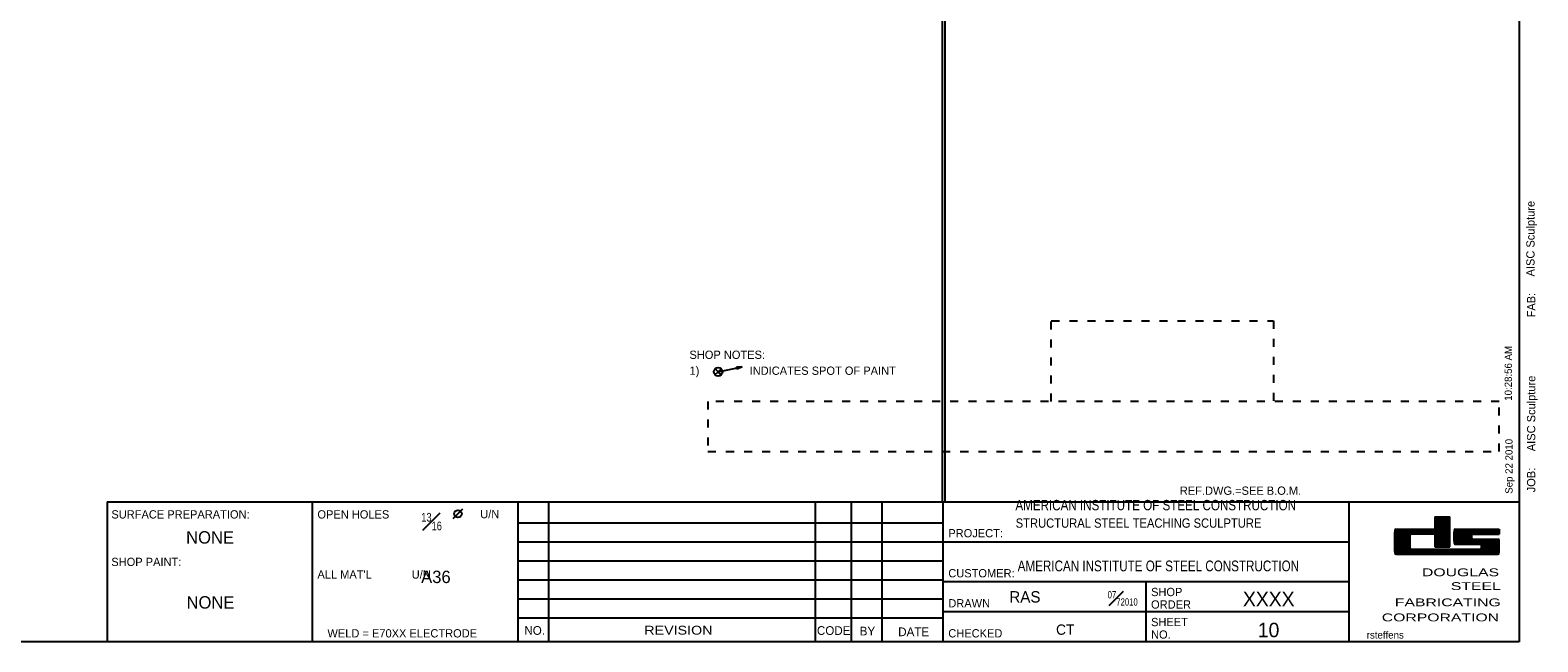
# Model space of a CAD drawing. Header units: inches. Extents: x -17.2 to 17.5, y -11.2 to 11.2.
# Tile 2 of 3: x -1.3 to 17.5, y -11.2 to -3.6. Entities that reach past the tile are written whole.
import ezdxf
from ezdxf.enums import TextEntityAlignment as Align

# ---------------------------------------------------------------- set-up
doc = ezdxf.new("R2010")
doc.units = ezdxf.units.IN
doc.header["$LTSCALE"] = 2.5
doc.header["$MEASUREMENT"] = 0
doc.linetypes.add('SDS2_3', pattern=[0.05, 0, -0.05])
doc.layers.add('Layer_0', color=7, linetype='Continuous')
doc.styles.add('MTextWidth', font='txt', dxfattribs={"width": 0.8, "height": 0.2})

msp = doc.modelspace()

# ---------------------------------------------------------------- linework, layer by layer
at = {"layer": 'Layer_0', "color": 2, "linetype": 'Continuous'}
for p, q in [((17.25, 11.25), (17.25, -11.25)), ((10.048, 10.837), (10.048, -9.5)), ((10.08, 10.837), (10.08, -9.5)), ((-0.375, -9.5), (-0.375, -11.25)), ((-0.375, -9.5), (17.25, -9.5)), ((2.188, -11.25), (2.188, -9.5)), ((4.75, -9.5), (4.75, -11.25)), ((10.062, -11.25), (10.062, -9.5)), ((15.125, -9.5), (15.125, -11.25)), ((16.198, -9.688), (16.385, -9.688)), ((16.198, -9.728), (16.385, -9.728)), ((16.198, -9.768), (16.385, -9.768)), ((15.698, -9.888), (16.198, -9.888)), ((15.698, -9.928), (15.885, -9.928)), ((15.698, -9.968), (15.882, -9.968)), ((15.714, -9.844), (16.198, -9.844)), ((16.198, -9.808), (16.385, -9.808)), ((16.198, -9.848), (16.385, -9.848)), ((16.198, -9.928), (16.385, -9.928)), ((16.198, -9.968), (16.385, -9.968)), ((16.438, -9.928), (16.656, -9.928)), ((16.438, -9.968), (16.656, -9.968)), ((16.453, -9.844), (17, -9.844)), ((16.672, -9.906), (17, -9.906)), ((16.672, -9.969), (16.984, -9.969)), ((15.698, -10.008), (15.882, -10.008)), ((15.698, -10.048), (15.882, -10.048)), ((15.698, -10.088), (15.885, -10.088)), ((15.698, -10.128), (17, -10.128)), ((15.714, -10.156), (16.984, -10.156)), ((15.901, -10.094), (16.766, -10.094)), ((16.198, -10.008), (16.385, -10.008)), ((16.198, -10.048), (16.385, -10.048)), ((16.198, -10.062), (16.385, -10.062)), ((16.438, -10.008), (17, -10.008)), ((16.453, -10.031), (16.766, -10.031)), ((16.781, -10.048), (17, -10.048)), ((16.781, -10.088), (17, -10.088)), ((4.75, -10.95), (10.064, -10.95)), ((17.25, -11.25), (-17.25, -11.25))]:
    msp.add_line(p, q, dxfattribs=at)
at = {"layer": 'Layer_0', "color": 6, "linetype": 'SDS2_3'}
for p, q in [((11.411, -8.25), (11.411, -7.241)), ((11.411, -7.241), (14.186, -7.241)), ((14.186, -7.241), (14.186, -8.25)), ((7.125, -8.25), (7.125, -8.875)), ((17, -8.25), (7.125, -8.25)), ((17, -8.875), (17, -8.25)), ((7.125, -8.875), (17, -8.875))]:
    msp.add_line(p, q, dxfattribs=at)
at = {"layer": 'Layer_0', "color": 1, "linetype": 'Continuous'}
for p, q in [((7.21, -7.915), (7.252, -7.879)), ((7.252, -7.879), (7.216, -7.837)), ((7.252, -7.879), (7.552, -7.817)), ((7.252, -7.879), (7.294, -7.844)), ((7.287, -7.921), (7.252, -7.879)), ((7.488, -7.845), (7.482, -7.816)), ((7.482, -7.816), (7.552, -7.817)), ((7.552, -7.817), (7.488, -7.845)), ((7.552, -7.817), (7.552, -7.817)), ((4.004, -9.652), (4.066, -9.59)), ((5.134, -9.5), (5.134, -11.25)), ((8.463, -9.5), (8.463, -11.25)), ((8.911, -9.5), (8.911, -11.25)), ((9.296, -9.5), (9.296, -11.25)), ((4.004, -9.652), (3.941, -9.715)), ((4.75, -9.762), (10.064, -9.762)), ((4.75, -10), (10.064, -10)), ((10.062, -10), (15.125, -10)), ((4.75, -10.238), (10.064, -10.238)), ((4.75, -10.475), (10.064, -10.475)), ((15.125, -10.5), (10.062, -10.5)), ((12.594, -11.25), (12.594, -10.5)), ((4.75, -10.712), (10.064, -10.712)), ((15.125, -10.875), (10.062, -10.875))]:
    msp.add_line(p, q, dxfattribs=at)
at = {"layer": 'Layer_0', "color": 5, "linetype": 'Continuous'}
for p, q in [((16.198, -9.688), (16.198, -9.844)), ((16.198, -9.708), (16.385, -9.708)), ((16.198, -9.748), (16.385, -9.748)), ((16.385, -10.062), (16.385, -9.688)), ((15.698, -9.868), (16.385, -9.868)), ((15.698, -9.908), (15.885, -9.908)), ((15.698, -9.948), (15.882, -9.948)), ((16.198, -9.906), (15.901, -9.906)), ((16.198, -9.788), (16.385, -9.788)), ((16.198, -9.828), (16.385, -9.828)), ((16.198, -9.888), (16.385, -9.888)), ((16.198, -9.888), (16.385, -9.888)), ((16.198, -9.906), (16.198, -10.062)), ((16.198, -9.908), (16.385, -9.908)), ((16.198, -9.948), (16.385, -9.948)), ((16.438, -9.908), (16.659, -9.908)), ((16.438, -9.948), (16.656, -9.948)), ((17, -9.844), (17, -9.906)), ((15.698, -9.988), (15.882, -9.988)), ((15.698, -10.028), (15.882, -10.028)), ((15.698, -10.068), (15.885, -10.068)), ((15.698, -10.108), (17, -10.108)), ((15.708, -10.148), (16.992, -10.148)), ((16.198, -9.988), (16.385, -9.988)), ((16.198, -10.028), (16.385, -10.028)), ((16.438, -9.988), (17, -9.988)), ((16.45, -10.028), (17, -10.028)), ((16.781, -10.068), (17, -10.068))]:
    msp.add_line(p, q, dxfattribs=at)
at = {"layer": 'Layer_0', "color": 3, "linetype": 'Continuous'}
for p, q in [((16.438, -9.863), (17, -9.863)), ((16.438, -9.888), (17, -9.888))]:
    msp.add_line(p, q, dxfattribs=at)
at = {"layer": 'Layer_0', "color": 1, "linetype": 'Continuous'}
for centre, radius in [((7.252, -7.879), 0.0547), ((4.004, -9.652), 0.0469)]:
    msp.add_circle(centre, radius, dxfattribs=at)
at = {"layer": 'Layer_0', "color": 3, "linetype": 'Continuous'}
for centre, radius, start, end in [((17.693, -10), 2, 175.9681, 184.0319), ((15.714, -9.859), 0.0156, 90, 180), ((17.884, -10), 2, 177.7613, 182.2387), ((15.901, -9.922), 0.0156, 90, 180), ((18.436, -9.938), 2, 177.7613, 182.2387), ((16.453, -9.859), 0.0156, 90, 180), ((16.672, -9.922), 0.0156, 90, 180), ((18.656, -9.938), 2, 179.5524, 180.4476), ((16.672, -9.953), 0.0156, 180, 270), ((16.984, -9.984), 0.0156, 0, 90), ((15.714, -10.141), 0.0156, 180, 270), ((15.901, -10.078), 0.0156, 180, 270), ((16.453, -10.016), 0.0156, 180, 270), ((16.766, -10.047), 0.0156, 0, 90), ((16.766, -10.078), 0.0156, 270, 0), ((14.781, -10.062), 2, 359.5524, 0.4476), ((16.984, -10.141), 0.0156, 270, 0), ((15.002, -10.062), 2, 357.7613, 2.2387)]:
    msp.add_arc(centre, radius, start, end, dxfattribs=at)

# ---------------------------------------------------------------- texts
at = {"layer": 'Layer_0', "color": 1, "linetype": 'Continuous'}
for s, height, p in [('AISC Sculpture', 0.10322, (17.443, -6.688)), ('FAB:', 0.1032, (17.452, -7.199)), ('10:28:56 AM', 0.09032, (17.16, -8.24)), ('AISC Sculpture', 0.10322, (17.452, -8.87)), ('Sep 22 2010', 0.09032, (17.168, -9.401)), ('JOB:', 0.1032, (17.452, -9.383))]:
    msp.add_text(s, height=height, rotation=90, dxfattribs=at).set_placement(p)
at = {"layer": 'Layer_0', "color": 2, "linetype": 'Continuous'}
for s, height, p in [('SHOP NOTES:', 0.10322, (6.894, -7.717)), ('1)', 0.1032, (6.895, -7.916)), ('INDICATES SPOT OF PAINT', 0.10322, (7.645, -7.916)), ('REF.DWG.=SEE B.O.M.', 0.10322, (13.015, -9.414)), ('U/N', 0.1032, (4.282, -9.707)), ('SURFACE PREPARATION:', 0.10322, (-0.322, -9.71)), ('OPEN HOLES', 0.1032, (2.25, -9.71)), ('PROJECT:', 0.1032, (10.125, -9.945)), ('SHOP PAINT:', 0.10322, (-0.323, -10.303)), ("ALL MAT'L             U/N", 0.10322, (2.25, -10.46)), ('CUSTOMER:', 0.1032, (10.125, -10.445)), ('DRAWN', 0.1032, (10.125, -10.82)), ('RAS', 0.1419, (10.886, -10.759)), ('SHOP', 0.1032, (12.656, -10.679)), ('ORDER', 0.1032, (12.656, -10.835)), ('WELD = E70XX ELECTRODE', 0.10322, (2.375, -11.195)), ('CODE', 0.1084, (8.485, -11.163)), ('BY', 0.1084, (9.019, -11.17)), ('CHECKED', 0.1032, (10.125, -11.195)), ('CT', 0.129, (11.47, -11.162)), ('SHEET', 0.1032, (12.656, -11.054)), ('NO.', 0.1032, (12.656, -11.21))]:
    msp.add_text(s, height=height, dxfattribs=at).set_placement(p)
for s, height, width, p in [('AMERICAN INSTITUTE OF STEEL CONSTRUCTION', 0.12902, 0.84, (10.963, -9.478)), ('STRUCTURAL STEEL TEACHING SCULPTURE', 0.11612, 0.9, (10.966, -9.709))]:
    msp.add_text(s, height=height, dxfattribs=dict(at, width=width)).set_placement(p, align=Align.TOP_LEFT)
for s, height, p in [('NONE', 0.1548, (0.91, -10.023)), ('A36', 0.1548, (3.729, -10.516)), ('XXXX', 0.1806, (14.125, -10.806)), ('NO.', 0.1084, (4.962, -11.162)), ('DATE', 0.1084, (9.693, -11.179)), ('10', 0.1806, (14.123, -11.192))]:
    msp.add_text(s, height=height, dxfattribs=at).set_placement(p, align=Align.CENTER)
at = {"layer": 'Layer_0', "color": 2, "linetype": 'Continuous', "width": 0.81}
msp.add_text('AMERICAN INSTITUTE OF STEEL CONSTRUCTION', height=0.13418, dxfattribs=at).set_placement((10.991, -10.369))
at = {"layer": 'Layer_0', "color": 5, "linetype": 'Continuous', "width": 1.5}
for s, height, p in [('DOUGLAS', 0.0981, (17, -10.431)), ('STEEL', 0.0981, (17.021, -10.603)), ('FABRICATING', 0.09806, (17.021, -10.806)), ('CORPORATION', 0.09806, (17, -10.994))]:
    msp.add_text(s, height=height, dxfattribs=at).set_placement(p, align=Align.RIGHT)
at = {"layer": 'Layer_0', "color": 2, "linetype": 'Continuous'}
msp.add_text('NONE', height=0.1548, dxfattribs=at).set_placement((0.915, -10.757), align=Align.MIDDLE_CENTER)
at = {"layer": 'Layer_0', "color": 2, "linetype": 'Continuous', "width": 1.2}
msp.add_text('REVISION', height=0.111, dxfattribs=at).set_placement((6.756, -11.16), align=Align.CENTER)
at = {"layer": 'Layer_0', "color": 1, "linetype": 'Continuous'}
msp.add_text('rsteffens', height=0.0903, dxfattribs=at).set_placement((15.348, -11.209))
at = {"layer": 'Layer_0', "color": 2, "linetype": 'Continuous', "style": 'MTextWidth'}
for s, insert, char_height, attachment_point in [('\\A1;{\\H0.70x;\\S13#16;}', (3.675, -9.857), 0.15483, 8), ('\\A1;{\\H0.70x;\\S07#72010;}', (12.49, -10.797), 0.12902, 9)]:
    msp.add_mtext(s, dxfattribs=dict(at, insert=insert, char_height=char_height, attachment_point=attachment_point))

doc.saveas('drawing.dxf')
